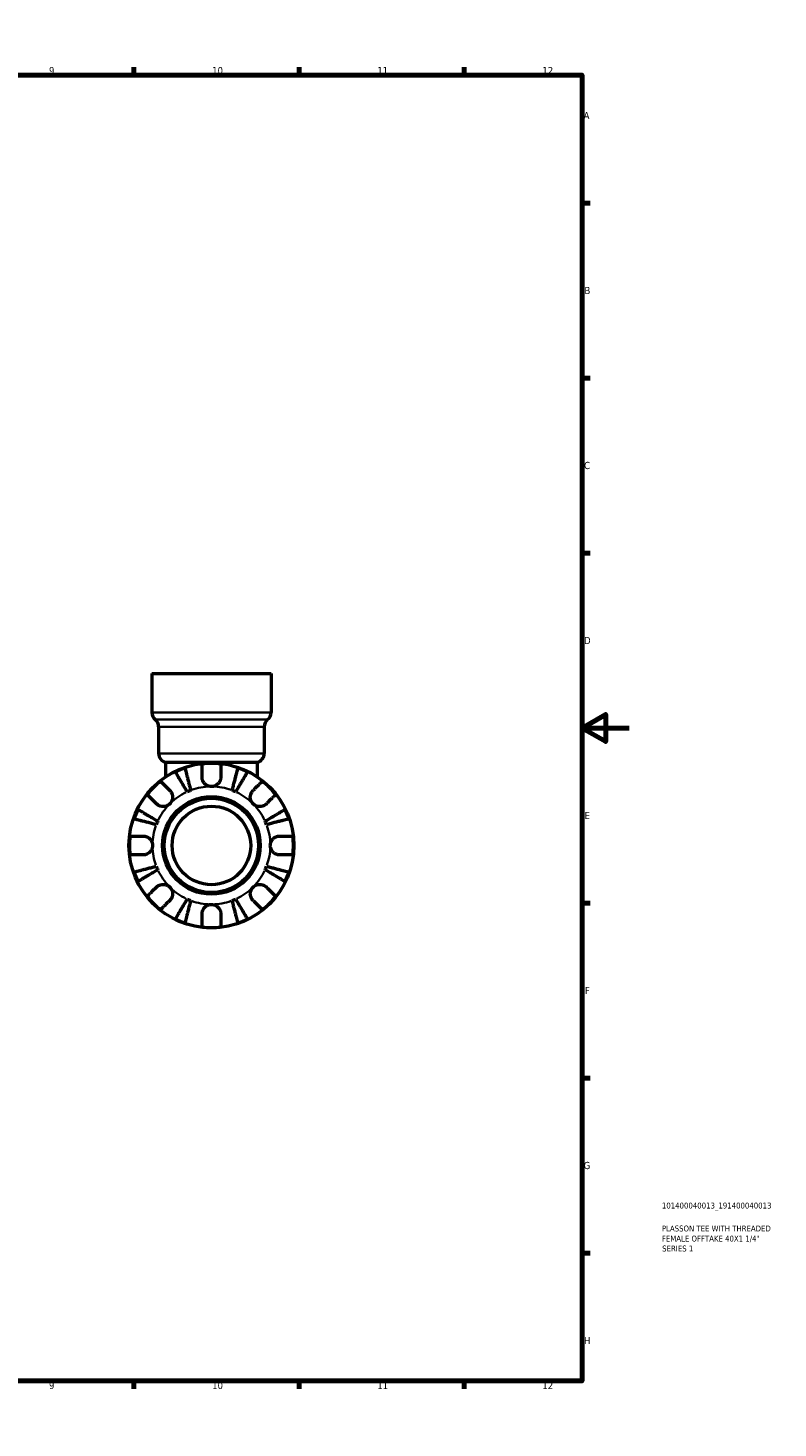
# Model space of a CAD drawing. Header units: millimetres. Extents: x 0 to 904, y -182 to 594.
# Tile 7 of 7: x 586 to 904, y 0 to 594. Entities that reach past the tile are written whole.
import ezdxf

# ---------------------------------------------------------------- set-up
doc = ezdxf.new("R2010")
doc.units = ezdxf.units.MM
for name, color, linetype, lineweight in [('Border (ANSI)', 7, 'Continuous', 70), ('Title (ISO)', 7, 'Continuous', 50), ('Visible (ANSI)', 7, 'Continuous', 50), ('Visible Narrow (ANSI)', 7, 'Continuous', 35)]:
    doc.layers.add(name, color=color, linetype=linetype, lineweight=lineweight)
doc.styles.add('Note Text (ANSI)', font='tahoma.ttf')
doc.styles.add('Note Text (ISO)', font='tahoma.ttf')

# ---------------------------------------------------------------- blocks, each defined once
blk = doc.blocks.new('Borders Default Border')
at = {"layer": 'Border (ANSI)'}
for p, q in [((70.08, 574), (70.08, 577.45)), ((140.17, 574), (140.17, 577.45)), ((210.25, 574), (210.25, 577.45)), ((280.33, 574), (280.33, 577.45)), ((350.42, 574), (350.42, 577.45)), ((490.58, 574), (490.58, 577.45)), ((560.67, 574), (560.67, 577.45)), ((630.75, 574), (630.75, 577.45)), ((700.83, 574), (700.83, 577.45)), ((770.92, 574), (770.92, 577.45)), ((20, 519.75), (16.55, 519.75)), ((821, 519.75), (824.45, 519.75)), ((20, 445.5), (16.55, 445.5)), ((821, 445.5), (824.45, 445.5)), ((20, 371.25), (16.55, 371.25)), ((821, 371.25), (824.45, 371.25)), ((20, 222.75), (16.55, 222.75)), ((821, 222.75), (824.45, 222.75)), ((20, 148.5), (16.55, 148.5)), ((821, 148.5), (824.45, 148.5)), ((20, 74.25), (16.55, 74.25)), ((821, 74.25), (824.45, 74.25)), ((70.08, 20), (70.08, 16.55)), ((140.17, 20), (140.17, 16.55)), ((210.25, 20), (210.25, 16.55)), ((280.33, 20), (280.33, 16.55)), ((350.42, 20), (350.42, 16.55)), ((490.58, 20), (490.58, 16.55)), ((560.67, 20), (560.67, 16.55)), ((630.75, 20), (630.75, 16.55)), ((700.83, 20), (700.83, 16.55)), ((770.92, 20), (770.92, 16.55))]:
    blk.add_line(p, q, dxfattribs=at)
at = {"layer": 'Border (ANSI)', "flags": 128}
for points in [[(420.5, 594), (420.5, 574), (414.73, 584), (426.27, 584), (420.5, 574)], [(20, 20), (20, 574), (821, 574), (821, 20), (20, 20)], [(0, 297), (20, 297), (10, 302.77), (10, 291.23), (20, 297)], [(841, 297), (821, 297), (831, 302.77), (831, 291.23), (821, 297)], [(420.5, 0), (420.5, 20), (414.73, 10), (426.27, 10), (420.5, 20)]]:
    blk.add_lwpolyline(points, dxfattribs=at)
at = {"layer": 'Border (ANSI)', "color": 230, "true_color": 0xff0080, "attachment_point": 7, "style": 'Note Text (ANSI)'}
for s, insert, char_height in [('1', (34.35, 574.4), 3.05), ('2', (104.2, 574.4), 3.05), ('3', (174.26, 574.34), 3.05), ('4', (244.23, 574.4), 3.05), ('5', (314.48, 574.34), 3.05), ('6', (384.49, 574.34), 3.05), ('7', (454.6, 574.4), 3.05), ('8', (524.63, 574.33), 3.05), ('9', (594.7, 574.34), 3.05), ('10', (663.96, 574.34), 3.048), ('11', (734.04, 574.4), 3.048), ('12', (804.13, 574.4), 3.048), ('A', (16.78, 555.35), 3.05), ('A', (821.63, 555.35), 3.05), ('B', (17.15, 481.1), 3.05), ('B', (821.99, 481.1), 3.05), ('C', (16.95, 406.8), 3.05), ('C', (821.8, 406.8), 3.05), ('D', (16.96, 332.6), 3.05), ('D', (821.81, 332.6), 3.05), ('E', (17.21, 258.35), 3.05), ('E', (822.05, 258.35), 3.05), ('F', (17.29, 184.1), 3.05), ('F', (822.14, 184.1), 3.05), ('G', (16.81, 109.79), 3.05), ('G', (821.66, 109.79), 3.05), ('H', (16.97, 35.6), 3.05), ('H', (821.81, 35.6), 3.05), ('1', (34.35, 16.55), 3.05), ('2', (104.2, 16.55), 3.05), ('3', (174.26, 16.49), 3.05), ('4', (244.23, 16.55), 3.05), ('5', (314.48, 16.49), 3.05), ('6', (384.49, 16.49), 3.05), ('7', (454.6, 16.55), 3.05), ('8', (524.63, 16.48), 3.05), ('9', (594.7, 16.49), 3.05), ('10', (663.96, 16.49), 3.048), ('11', (734.04, 16.55), 3.048), ('12', (804.13, 16.55), 3.048)]:
    blk.add_mtext(s, dxfattribs=dict(at, insert=insert, char_height=char_height))
blk = doc.blocks.new('Title Blocks ISO')
at = {"layer": 'Title (ISO)', "color": 232, "true_color": 0xca0064, "style": 'Note Text (ISO)'}
for tag, p in [('PART_NUMBER_001', (33.84, 73.13)), ('DESCRIPTION_001', (33.84, 63.4)), ('DESCRIPTION_002', (33.84, 59.12)), ('DESCRIPTION_003', (33.96, 54.91))]:
    blk.add_attdef(tag, p, '', height=2.5, dxfattribs=at)

msp = doc.modelspace()

# ---------------------------------------------------------------- linework, layer by layer
at = {"layer": 'Visible (ANSI)'}
for p, q in [((638.321, 320.162), (688.959, 320.162)), ((638.321, 320.162), (638.321, 303.622)), ((688.959, 320.162), (688.959, 303.622)), ((641.243, 297.54), (641.243, 286.233)), ((686.038, 297.54), (686.038, 286.233)), ((644.164, 282.462), (683.116, 282.462)), ((644.164, 282.462), (644.164, 276.242)), ((683.116, 282.462), (683.116, 276.242))]:
    msp.add_line(p, q, dxfattribs=at)
for radius in [35, 20.7, 20, 16.667]:
    msp.add_circle((663.64, 247.162), radius, dxfattribs=at)
for centre, radius, start, end in [((642.217, 303.622), 3.895, 180, 231.317813), ((685.064, 303.622), 3.895, 308.682187, 0), ((637.348, 297.54), 3.895, 0, 51.317813), ((689.933, 297.54), 3.895, 128.682187, 180), ((645.138, 286.233), 3.895, 180, 255.522488), ((682.142, 286.233), 3.895, 284.477512, 0), ((663.64, 247.162), 34.798, 108.925871, 116.074129), ((663.64, 247.162), 34.798, 83.399301, 96.600699), ((663.64, 247.162), 34.798, 63.925871, 71.074129), ((663.64, 247.162), 34.798, 128.399301, 141.600699), ((663.64, 247.162), 34.798, 38.399301, 51.600699), ((663.64, 247.162), 25, 110.666222, 114.333778), ((663.64, 247.162), 25, 65.666222, 69.333778), ((663.64, 247.162), 34.798, 153.925871, 161.074129), ((663.64, 247.162), 34.798, 18.925871, 26.074129), ((663.64, 247.162), 25, 155.666222, 159.333778), ((663.64, 247.162), 25, 20.666222, 24.333778), ((663.64, 247.162), 34.798, 173.399301, 186.600699), ((663.64, 247.162), 34.798, 353.399301, 6.600699), ((663.64, 247.162), 25, 200.666222, 204.333778), ((663.64, 247.162), 25, 335.666222, 339.333778), ((663.64, 247.162), 34.798, 198.925871, 206.074129), ((663.64, 247.162), 34.798, 333.925871, 341.074129), ((663.64, 247.162), 34.798, 218.399301, 231.600699), ((663.64, 247.162), 25, 245.666222, 249.333778), ((663.64, 247.162), 25, 290.666222, 294.333778), ((663.64, 247.162), 34.798, 308.399301, 321.600699), ((663.64, 247.162), 34.798, 243.925871, 251.074129), ((663.64, 247.162), 34.798, 288.925871, 296.074129), ((663.64, 247.162), 34.798, 263.399301, 276.600699)]:
    msp.add_arc(centre, radius, start, end, dxfattribs=at)
for points, knots in [([(652.354, 280.079), (652.386, 279.951), (652.436, 279.76), (652.553, 279.308), (652.632, 279.004), (652.819, 278.279), (652.928, 277.858), (653.147, 277.011), (653.277, 276.507), (653.559, 275.419), (653.709, 274.837), (653.996, 273.728), (654.159, 273.098), (654.492, 271.811), (654.661, 271.154), (654.817, 270.553)], [0.1897184, 0.1897184, 0.1897184, 0.1897184, 0.3698032, 0.3698032, 0.5549844, 0.5549844, 0.7401655, 0.7401655, 0.9258164, 0.9258164, 1.1114673, 1.1114673, 1.2978252, 1.2978252, 1.484183, 1.484183, 1.484183, 1.484183]), ([(659.64, 276.162), (659.64, 276.6), (659.64, 277.045), (659.64, 278.031), (659.64, 278.555), (659.64, 279.433), (659.64, 279.868), (659.64, 280.618), (659.64, 280.934), (659.64, 281.4), (659.64, 281.598), (659.64, 281.729)], [4.90264375, 4.90264375, 4.90264375, 4.90264375, 5.04224508, 5.04224508, 5.22854914, 5.22854914, 5.41380406, 5.41380406, 5.59905898, 5.59905898, 5.77859995, 5.77859995, 5.77859995, 5.77859995]), ([(667.64, 281.729), (667.64, 281.598), (667.64, 281.4), (667.64, 280.934), (667.64, 280.618), (667.64, 279.868), (667.64, 279.433), (667.64, 278.555), (667.64, 278.031), (667.64, 277.045), (667.64, 276.6), (667.64, 276.162)], [0.18972425, 0.18972425, 0.18972425, 0.18972425, 0.36926522, 0.36926522, 0.55452014, 0.55452014, 0.73977506, 0.73977506, 0.92607912, 0.92607912, 1.06568045, 1.06568045, 1.06568045, 1.06568045]), ([(672.463, 270.553), (672.619, 271.154), (672.789, 271.811), (673.121, 273.098), (673.284, 273.728), (673.571, 274.837), (673.722, 275.419), (674.003, 276.507), (674.133, 277.011), (674.352, 277.858), (674.461, 278.279), (674.649, 279.004), (674.727, 279.308), (674.844, 279.76), (674.894, 279.951), (674.927, 280.079)], [4.4593823, 4.4593823, 4.4593823, 4.4593823, 4.6457401, 4.6457401, 4.832098, 4.832098, 5.0177489, 5.0177489, 5.2033998, 5.2033998, 5.388581, 5.388581, 5.5737621, 5.5737621, 5.753847, 5.753847, 5.753847, 5.753847]), ([(642.026, 274.433), (642.119, 274.34), (642.258, 274.201), (642.588, 273.871), (642.811, 273.647), (643.342, 273.117), (643.649, 272.809), (644.27, 272.189), (644.64, 271.818), (645.338, 271.121), (645.652, 270.806), (645.962, 270.496)], [0.18972425, 0.18972425, 0.18972425, 0.18972425, 0.36926522, 0.36926522, 0.55452014, 0.55452014, 0.73977506, 0.73977506, 0.92607912, 0.92607912, 1.06568045, 1.06568045, 1.06568045, 1.06568045]), ([(653.339, 269.941), (653.024, 270.476), (652.679, 271.061), (652.005, 272.206), (651.675, 272.766), (651.093, 273.753), (650.788, 274.272), (650.218, 275.239), (649.953, 275.689), (649.509, 276.442), (649.289, 276.816), (648.909, 277.462), (648.749, 277.733), (648.512, 278.135), (648.412, 278.305), (648.345, 278.418)], [4.4593823, 4.4593823, 4.4593823, 4.4593823, 4.6457401, 4.6457401, 4.832098, 4.832098, 5.0177489, 5.0177489, 5.2033998, 5.2033998, 5.388581, 5.388581, 5.5737621, 5.5737621, 5.753847, 5.753847, 5.753847, 5.753847]), ([(663.64, 272.162), (663.264, 272.162), (662.89, 272.215), (662.121, 272.437), (661.733, 272.62), (661.044, 273.091), (660.746, 273.371), (660.276, 273.968), (660.098, 274.271), (659.877, 274.789), (659.809, 274.993), (659.711, 275.386), (659.679, 275.574), (659.647, 275.896), (659.64, 276.029), (659.64, 276.162)], [0, 0, 0, 0, 0.11274969, 0.11274969, 0.24046199, 0.24046199, 0.3630761, 0.3630761, 0.46982648, 0.46982648, 0.53680834, 0.53680834, 0.59738122, 0.59738122, 0.64072731, 0.64072731, 0.64072731, 0.64072731]), ([(667.64, 276.162), (667.64, 275.963), (667.625, 275.762), (667.566, 275.373), (667.524, 275.186), (667.398, 274.771), (667.307, 274.545), (666.995, 273.94), (666.732, 273.585), (666.056, 272.936), (665.638, 272.661), (664.693, 272.267), (664.169, 272.162), (663.64, 272.162)], [-0.64798358, -0.64798358, -0.64798358, -0.64798358, -0.58129223, -0.58129223, -0.51957432, -0.51957432, -0.44316993, -0.44316993, -0.3085364, -0.3085364, -0.15881239, -0.15881239, 0, 0, 0, 0]), ([(678.935, 278.418), (678.868, 278.305), (678.768, 278.135), (678.531, 277.733), (678.372, 277.462), (677.991, 276.816), (677.771, 276.442), (677.327, 275.689), (677.062, 275.239), (676.492, 274.272), (676.187, 273.753), (675.606, 272.766), (675.275, 272.206), (674.601, 271.061), (674.257, 270.476), (673.941, 269.941)], [0.1897184, 0.1897184, 0.1897184, 0.1897184, 0.3698032, 0.3698032, 0.5549844, 0.5549844, 0.7401655, 0.7401655, 0.9258164, 0.9258164, 1.1114673, 1.1114673, 1.2978252, 1.2978252, 1.484183, 1.484183, 1.484183, 1.484183]), ([(681.318, 270.496), (681.628, 270.806), (681.942, 271.121), (682.64, 271.818), (683.01, 272.189), (683.631, 272.809), (683.938, 273.117), (684.469, 273.647), (684.692, 273.871), (685.022, 274.201), (685.162, 274.34), (685.254, 274.433)], [4.90264375, 4.90264375, 4.90264375, 4.90264375, 5.04224508, 5.04224508, 5.22854914, 5.22854914, 5.41380406, 5.41380406, 5.59905898, 5.59905898, 5.77859995, 5.77859995, 5.77859995, 5.77859995]), ([(640.306, 264.839), (639.996, 265.149), (639.681, 265.464), (638.984, 266.161), (638.613, 266.532), (637.993, 267.152), (637.685, 267.46), (637.154, 267.991), (636.931, 268.214), (636.601, 268.544), (636.462, 268.683), (636.369, 268.776)], [4.90264375, 4.90264375, 4.90264375, 4.90264375, 5.04224508, 5.04224508, 5.22854914, 5.22854914, 5.41380406, 5.41380406, 5.59905898, 5.59905898, 5.77859995, 5.77859995, 5.77859995, 5.77859995]), ([(645.962, 270.496), (646.05, 270.408), (646.135, 270.316), (646.378, 270.021), (646.524, 269.807), (646.782, 269.332), (646.89, 269.073), (647.083, 268.418), (647.139, 268.017), (647.126, 267.109), (647.025, 266.612), (646.632, 265.658), (646.336, 265.213), (645.962, 264.839)], [-0.64434498, -0.64434498, -0.64434498, -0.64434498, -0.60308586, -0.60308586, -0.52007987, -0.52007987, -0.43273909, -0.43273909, -0.31000661, -0.31000661, -0.15868997, -0.15868997, 0, 0, 0, 0]), ([(681.318, 264.839), (681.108, 265.049), (680.923, 265.281), (680.596, 265.799), (680.459, 266.085), (680.218, 266.796), (680.147, 267.226), (680.145, 268.068), (680.207, 268.471), (680.41, 269.123), (680.52, 269.377), (680.781, 269.847), (680.931, 270.061), (681.167, 270.34), (681.241, 270.42), (681.318, 270.496)], [0, 0, 0, 0, 0.08884908, 0.08884908, 0.18379648, 0.18379648, 0.31419699, 0.31419699, 0.43784665, 0.43784665, 0.52411276, 0.52411276, 0.60765264, 0.60765264, 0.6434969, 0.6434969, 0.6434969, 0.6434969]), ([(690.911, 268.776), (690.818, 268.683), (690.679, 268.544), (690.349, 268.214), (690.126, 267.991), (689.595, 267.46), (689.288, 267.152), (688.667, 266.532), (688.297, 266.161), (687.599, 265.464), (687.285, 265.149), (686.975, 264.839)], [0.18972425, 0.18972425, 0.18972425, 0.18972425, 0.36926522, 0.36926522, 0.55452014, 0.55452014, 0.73977506, 0.73977506, 0.92607912, 0.92607912, 1.06568045, 1.06568045, 1.06568045, 1.06568045]), ([(632.384, 262.457), (632.497, 262.39), (632.667, 262.29), (633.069, 262.053), (633.34, 261.893), (633.985, 261.513), (634.359, 261.293), (635.113, 260.849), (635.563, 260.584), (636.53, 260.014), (637.048, 259.709), (638.036, 259.127), (638.596, 258.797), (639.741, 258.123), (640.326, 257.778), (640.861, 257.463)], [0.1897184, 0.1897184, 0.1897184, 0.1897184, 0.3698032, 0.3698032, 0.5549844, 0.5549844, 0.7401655, 0.7401655, 0.9258164, 0.9258164, 1.1114673, 1.1114673, 1.2978252, 1.2978252, 1.484183, 1.484183, 1.484183, 1.484183]), ([(645.962, 264.839), (645.753, 264.63), (645.521, 264.445), (645.003, 264.117), (644.717, 263.981), (644.006, 263.74), (643.575, 263.669), (642.734, 263.667), (642.33, 263.729), (641.679, 263.931), (641.424, 264.041), (640.955, 264.303), (640.741, 264.452), (640.462, 264.689), (640.382, 264.763), (640.306, 264.839)], [0, 0, 0, 0, 0.08884908, 0.08884908, 0.18379648, 0.18379648, 0.31419699, 0.31419699, 0.43784665, 0.43784665, 0.52411276, 0.52411276, 0.60765264, 0.60765264, 0.6434969, 0.6434969, 0.6434969, 0.6434969]), ([(686.975, 264.839), (686.887, 264.751), (686.794, 264.667), (686.5, 264.424), (686.285, 264.278), (685.811, 264.02), (685.551, 263.912), (684.896, 263.719), (684.495, 263.662), (683.587, 263.676), (683.09, 263.777), (682.136, 264.17), (681.692, 264.465), (681.318, 264.839)], [-0.64434498, -0.64434498, -0.64434498, -0.64434498, -0.60308586, -0.60308586, -0.52007987, -0.52007987, -0.43273909, -0.43273909, -0.31000661, -0.31000661, -0.15868997, -0.15868997, 0, 0, 0, 0]), ([(686.419, 257.463), (686.954, 257.778), (687.539, 258.123), (688.684, 258.797), (689.244, 259.127), (690.232, 259.709), (690.75, 260.014), (691.718, 260.584), (692.167, 260.849), (692.921, 261.293), (693.295, 261.513), (693.94, 261.893), (694.211, 262.053), (694.613, 262.29), (694.783, 262.39), (694.897, 262.457)], [4.4593823, 4.4593823, 4.4593823, 4.4593823, 4.6457401, 4.6457401, 4.832098, 4.832098, 5.0177489, 5.0177489, 5.2033998, 5.2033998, 5.388581, 5.388581, 5.5737621, 5.5737621, 5.753847, 5.753847, 5.753847, 5.753847]), ([(640.249, 255.985), (639.647, 256.14), (638.991, 256.31), (637.704, 256.643), (637.074, 256.806), (635.965, 257.093), (635.383, 257.243), (634.295, 257.525), (633.79, 257.655), (632.943, 257.874), (632.523, 257.983), (631.798, 258.17), (631.493, 258.249), (631.042, 258.366), (630.85, 258.415), (630.723, 258.448)], [4.4593823, 4.4593823, 4.4593823, 4.4593823, 4.6457401, 4.6457401, 4.832098, 4.832098, 5.0177489, 5.0177489, 5.2033998, 5.2033998, 5.388581, 5.388581, 5.5737621, 5.5737621, 5.753847, 5.753847, 5.753847, 5.753847]), ([(696.557, 258.448), (696.43, 258.415), (696.239, 258.366), (695.787, 258.249), (695.482, 258.17), (694.757, 257.983), (694.337, 257.874), (693.49, 257.655), (692.985, 257.525), (691.898, 257.243), (691.315, 257.093), (690.206, 256.806), (689.576, 256.643), (688.29, 256.31), (687.633, 256.14), (687.031, 255.985)], [0.1897184, 0.1897184, 0.1897184, 0.1897184, 0.3698032, 0.3698032, 0.5549844, 0.5549844, 0.7401655, 0.7401655, 0.9258164, 0.9258164, 1.1114673, 1.1114673, 1.2978252, 1.2978252, 1.484183, 1.484183, 1.484183, 1.484183]), ([(629.073, 251.162), (629.204, 251.162), (629.402, 251.162), (629.868, 251.162), (630.184, 251.162), (630.934, 251.162), (631.369, 251.162), (632.247, 251.162), (632.771, 251.162), (633.757, 251.162), (634.202, 251.162), (634.64, 251.162)], [0.18972425, 0.18972425, 0.18972425, 0.18972425, 0.36926522, 0.36926522, 0.55452014, 0.55452014, 0.73977506, 0.73977506, 0.92607912, 0.92607912, 1.06568045, 1.06568045, 1.06568045, 1.06568045]), ([(634.64, 251.162), (634.787, 251.162), (634.935, 251.154), (635.32, 251.111), (635.557, 251.063), (636.048, 250.915), (636.299, 250.812), (636.897, 250.489), (637.226, 250.241), (637.861, 249.586), (638.139, 249.164), (638.535, 248.213), (638.64, 247.69), (638.64, 247.162)], [-0.64008532, -0.64008532, -0.64008532, -0.64008532, -0.59222185, -0.59222185, -0.51595037, -0.51595037, -0.43235608, -0.43235608, -0.30863031, -0.30863031, -0.15844955, -0.15844955, 0, 0, 0, 0]), ([(688.64, 247.162), (688.64, 247.5), (688.683, 247.836), (688.86, 248.521), (689.002, 248.865), (689.45, 249.63), (689.794, 250.018), (690.47, 250.539), (690.763, 250.709), (691.301, 250.94), (691.539, 251.015), (692.026, 251.122), (692.273, 251.152), (692.559, 251.161), (692.599, 251.162), (692.64, 251.162)], [-2.77804136, -2.77804136, -2.77804136, -2.77804136, -2.67672151, -2.67672151, -2.56558131, -2.56558131, -2.40960112, -2.40960112, -2.30519389, -2.30519389, -2.22617552, -2.22617552, -2.14450488, -2.14450488, -2.1308178, -2.1308178, -2.1308178, -2.1308178]), ([(692.64, 251.162), (693.078, 251.162), (693.523, 251.162), (694.51, 251.162), (695.034, 251.162), (695.911, 251.162), (696.346, 251.162), (697.097, 251.162), (697.412, 251.162), (697.879, 251.162), (698.076, 251.162), (698.207, 251.162)], [4.90264375, 4.90264375, 4.90264375, 4.90264375, 5.04224508, 5.04224508, 5.22854914, 5.22854914, 5.41380406, 5.41380406, 5.59905898, 5.59905898, 5.77859995, 5.77859995, 5.77859995, 5.77859995]), ([(638.64, 247.162), (638.64, 246.824), (638.597, 246.488), (638.42, 245.802), (638.278, 245.459), (637.83, 244.694), (637.486, 244.305), (636.81, 243.784), (636.518, 243.614), (635.979, 243.384), (635.741, 243.309), (635.255, 243.201), (635.007, 243.171), (634.722, 243.162), (634.681, 243.162), (634.64, 243.162)], [-2.77804136, -2.77804136, -2.77804136, -2.77804136, -2.67672151, -2.67672151, -2.56558131, -2.56558131, -2.40960112, -2.40960112, -2.30519389, -2.30519389, -2.22617552, -2.22617552, -2.14450488, -2.14450488, -2.1308178, -2.1308178, -2.1308178, -2.1308178]), ([(692.64, 243.162), (692.494, 243.162), (692.346, 243.17), (691.96, 243.213), (691.723, 243.261), (691.232, 243.408), (690.981, 243.512), (690.383, 243.835), (690.054, 244.082), (689.419, 244.737), (689.141, 245.159), (688.745, 246.11), (688.64, 246.634), (688.64, 247.162)], [-0.64008532, -0.64008532, -0.64008532, -0.64008532, -0.59222185, -0.59222185, -0.51595037, -0.51595037, -0.43235608, -0.43235608, -0.30863031, -0.30863031, -0.15844955, -0.15844955, 0, 0, 0, 0]), ([(634.64, 243.162), (634.202, 243.162), (633.757, 243.162), (632.771, 243.162), (632.247, 243.162), (631.369, 243.162), (630.934, 243.162), (630.184, 243.162), (629.868, 243.162), (629.402, 243.162), (629.204, 243.162), (629.073, 243.162)], [4.90264375, 4.90264375, 4.90264375, 4.90264375, 5.04224508, 5.04224508, 5.22854914, 5.22854914, 5.41380406, 5.41380406, 5.59905898, 5.59905898, 5.77859995, 5.77859995, 5.77859995, 5.77859995]), ([(630.723, 235.875), (630.85, 235.908), (631.042, 235.958), (631.493, 236.074), (631.798, 236.153), (632.523, 236.341), (632.943, 236.449), (633.79, 236.668), (634.295, 236.799), (635.383, 237.08), (635.965, 237.231), (637.074, 237.518), (637.704, 237.681), (638.991, 238.013), (639.647, 238.183), (640.249, 238.339)], [0.1897184, 0.1897184, 0.1897184, 0.1897184, 0.3698032, 0.3698032, 0.5549844, 0.5549844, 0.7401655, 0.7401655, 0.9258164, 0.9258164, 1.1114673, 1.1114673, 1.2978252, 1.2978252, 1.484183, 1.484183, 1.484183, 1.484183]), ([(687.031, 238.339), (687.633, 238.183), (688.29, 238.013), (689.576, 237.681), (690.206, 237.518), (691.315, 237.231), (691.898, 237.08), (692.985, 236.799), (693.49, 236.668), (694.337, 236.449), (694.757, 236.341), (695.482, 236.153), (695.787, 236.074), (696.239, 235.958), (696.43, 235.908), (696.557, 235.875)], [4.4593823, 4.4593823, 4.4593823, 4.4593823, 4.6457401, 4.6457401, 4.832098, 4.832098, 5.0177489, 5.0177489, 5.2033998, 5.2033998, 5.388581, 5.388581, 5.5737621, 5.5737621, 5.753847, 5.753847, 5.753847, 5.753847]), ([(698.207, 243.162), (698.076, 243.162), (697.879, 243.162), (697.412, 243.162), (697.097, 243.162), (696.346, 243.162), (695.911, 243.162), (695.034, 243.162), (694.51, 243.162), (693.523, 243.162), (693.078, 243.162), (692.64, 243.162)], [0.18972425, 0.18972425, 0.18972425, 0.18972425, 0.36926522, 0.36926522, 0.55452014, 0.55452014, 0.73977506, 0.73977506, 0.92607912, 0.92607912, 1.06568045, 1.06568045, 1.06568045, 1.06568045]), ([(640.861, 236.86), (640.326, 236.545), (639.741, 236.201), (638.596, 235.526), (638.036, 235.196), (637.048, 234.615), (636.53, 234.309), (635.563, 233.739), (635.113, 233.475), (634.359, 233.031), (633.985, 232.81), (633.34, 232.43), (633.069, 232.271), (632.667, 232.034), (632.497, 231.934), (632.384, 231.867)], [4.4593823, 4.4593823, 4.4593823, 4.4593823, 4.6457401, 4.6457401, 4.832098, 4.832098, 5.0177489, 5.0177489, 5.2033998, 5.2033998, 5.388581, 5.388581, 5.5737621, 5.5737621, 5.753847, 5.753847, 5.753847, 5.753847]), ([(694.897, 231.867), (694.783, 231.934), (694.613, 232.034), (694.211, 232.271), (693.94, 232.43), (693.295, 232.81), (692.921, 233.031), (692.167, 233.475), (691.718, 233.739), (690.75, 234.309), (690.232, 234.615), (689.244, 235.196), (688.684, 235.526), (687.539, 236.201), (686.954, 236.545), (686.419, 236.86)], [0.1897184, 0.1897184, 0.1897184, 0.1897184, 0.3698032, 0.3698032, 0.5549844, 0.5549844, 0.7401655, 0.7401655, 0.9258164, 0.9258164, 1.1114673, 1.1114673, 1.2978252, 1.2978252, 1.484183, 1.484183, 1.484183, 1.484183]), ([(636.369, 225.547), (636.462, 225.64), (636.601, 225.78), (636.931, 226.11), (637.154, 226.333), (637.685, 226.864), (637.993, 227.171), (638.613, 227.792), (638.984, 228.162), (639.681, 228.86), (639.996, 229.174), (640.306, 229.484)], [0.18972425, 0.18972425, 0.18972425, 0.18972425, 0.36926522, 0.36926522, 0.55452014, 0.55452014, 0.73977506, 0.73977506, 0.92607912, 0.92607912, 1.06568045, 1.06568045, 1.06568045, 1.06568045]), ([(640.306, 229.484), (640.394, 229.572), (640.486, 229.657), (640.78, 229.9), (640.995, 230.046), (641.469, 230.303), (641.729, 230.412), (642.384, 230.605), (642.785, 230.661), (643.693, 230.648), (644.19, 230.547), (645.144, 230.154), (645.588, 229.858), (645.962, 229.484)], [-0.64434498, -0.64434498, -0.64434498, -0.64434498, -0.60308586, -0.60308586, -0.52007987, -0.52007987, -0.43273909, -0.43273909, -0.31000661, -0.31000661, -0.15868997, -0.15868997, 0, 0, 0, 0]), ([(645.962, 229.484), (646.172, 229.275), (646.357, 229.043), (646.685, 228.525), (646.821, 228.238), (647.062, 227.527), (647.133, 227.097), (647.135, 226.255), (647.073, 225.852), (646.87, 225.201), (646.761, 224.946), (646.499, 224.477), (646.35, 224.263), (646.113, 223.984), (646.039, 223.904), (645.962, 223.827)], [0, 0, 0, 0, 0.08884908, 0.08884908, 0.18379648, 0.18379648, 0.31419699, 0.31419699, 0.43784665, 0.43784665, 0.52411276, 0.52411276, 0.60765264, 0.60765264, 0.6434969, 0.6434969, 0.6434969, 0.6434969]), ([(681.318, 223.827), (681.23, 223.915), (681.145, 224.008), (680.902, 224.302), (680.756, 224.517), (680.498, 224.991), (680.39, 225.251), (680.197, 225.906), (680.141, 226.307), (680.154, 227.215), (680.255, 227.712), (680.648, 228.666), (680.944, 229.11), (681.318, 229.484)], [-0.64434498, -0.64434498, -0.64434498, -0.64434498, -0.60308586, -0.60308586, -0.52007987, -0.52007987, -0.43273909, -0.43273909, -0.31000661, -0.31000661, -0.15868997, -0.15868997, 0, 0, 0, 0]), ([(681.318, 229.484), (681.527, 229.694), (681.759, 229.879), (682.277, 230.206), (682.564, 230.343), (683.274, 230.584), (683.705, 230.655), (684.547, 230.657), (684.95, 230.595), (685.601, 230.392), (685.856, 230.282), (686.325, 230.02), (686.539, 229.871), (686.818, 229.634), (686.898, 229.561), (686.975, 229.484)], [0, 0, 0, 0, 0.08884908, 0.08884908, 0.18379648, 0.18379648, 0.31419699, 0.31419699, 0.43784665, 0.43784665, 0.52411276, 0.52411276, 0.60765264, 0.60765264, 0.6434969, 0.6434969, 0.6434969, 0.6434969]), ([(686.975, 229.484), (687.285, 229.174), (687.599, 228.86), (688.297, 228.162), (688.667, 227.792), (689.288, 227.171), (689.595, 226.864), (690.126, 226.333), (690.349, 226.11), (690.679, 225.78), (690.818, 225.64), (690.911, 225.547)], [4.90264375, 4.90264375, 4.90264375, 4.90264375, 5.04224508, 5.04224508, 5.22854914, 5.22854914, 5.41380406, 5.41380406, 5.59905898, 5.59905898, 5.77859995, 5.77859995, 5.77859995, 5.77859995]), ([(645.962, 223.827), (645.652, 223.517), (645.338, 223.203), (644.64, 222.505), (644.27, 222.135), (643.649, 221.514), (643.342, 221.207), (642.811, 220.676), (642.588, 220.453), (642.258, 220.123), (642.119, 219.983), (642.026, 219.891)], [4.90264375, 4.90264375, 4.90264375, 4.90264375, 5.04224508, 5.04224508, 5.22854914, 5.22854914, 5.41380406, 5.41380406, 5.59905898, 5.59905898, 5.77859995, 5.77859995, 5.77859995, 5.77859995]), ([(648.345, 215.905), (648.412, 216.018), (648.512, 216.189), (648.749, 216.591), (648.909, 216.862), (649.289, 217.507), (649.509, 217.881), (649.953, 218.635), (650.218, 219.084), (650.788, 220.052), (651.093, 220.57), (651.675, 221.558), (652.005, 222.118), (652.679, 223.263), (653.024, 223.848), (653.339, 224.383)], [0.1897184, 0.1897184, 0.1897184, 0.1897184, 0.3698032, 0.3698032, 0.5549844, 0.5549844, 0.7401655, 0.7401655, 0.9258164, 0.9258164, 1.1114673, 1.1114673, 1.2978252, 1.2978252, 1.484183, 1.484183, 1.484183, 1.484183]), ([(654.817, 223.77), (654.661, 223.169), (654.492, 222.512), (654.159, 221.226), (653.996, 220.596), (653.709, 219.486), (653.559, 218.904), (653.277, 217.817), (653.147, 217.312), (652.928, 216.465), (652.819, 216.045), (652.632, 215.32), (652.553, 215.015), (652.436, 214.563), (652.386, 214.372), (652.354, 214.245)], [4.4593823, 4.4593823, 4.4593823, 4.4593823, 4.6457401, 4.6457401, 4.832098, 4.832098, 5.0177489, 5.0177489, 5.2033998, 5.2033998, 5.388581, 5.388581, 5.5737621, 5.5737621, 5.753847, 5.753847, 5.753847, 5.753847]), ([(659.64, 218.162), (659.64, 218.308), (659.648, 218.456), (659.691, 218.842), (659.739, 219.079), (659.887, 219.57), (659.99, 219.821), (660.313, 220.419), (660.56, 220.747), (661.216, 221.382), (661.638, 221.661), (662.589, 222.057), (663.112, 222.162), (663.64, 222.162)], [-0.64008532, -0.64008532, -0.64008532, -0.64008532, -0.59222185, -0.59222185, -0.51595037, -0.51595037, -0.43235608, -0.43235608, -0.30863031, -0.30863031, -0.15844955, -0.15844955, 0, 0, 0, 0]), ([(663.64, 222.162), (663.978, 222.162), (664.314, 222.119), (665, 221.942), (665.343, 221.8), (666.108, 221.352), (666.497, 221.008), (667.018, 220.332), (667.188, 220.039), (667.418, 219.5), (667.493, 219.263), (667.601, 218.776), (667.631, 218.529), (667.639, 218.243), (667.64, 218.203), (667.64, 218.162)], [-2.77804136, -2.77804136, -2.77804136, -2.77804136, -2.67672151, -2.67672151, -2.56558131, -2.56558131, -2.40960112, -2.40960112, -2.30519389, -2.30519389, -2.22617552, -2.22617552, -2.14450488, -2.14450488, -2.1308178, -2.1308178, -2.1308178, -2.1308178]), ([(674.927, 214.245), (674.894, 214.372), (674.844, 214.563), (674.727, 215.015), (674.649, 215.32), (674.461, 216.045), (674.352, 216.465), (674.133, 217.312), (674.003, 217.817), (673.722, 218.904), (673.571, 219.486), (673.284, 220.596), (673.121, 221.226), (672.789, 222.512), (672.619, 223.169), (672.463, 223.77)], [0.1897184, 0.1897184, 0.1897184, 0.1897184, 0.3698032, 0.3698032, 0.5549844, 0.5549844, 0.7401655, 0.7401655, 0.9258164, 0.9258164, 1.1114673, 1.1114673, 1.2978252, 1.2978252, 1.484183, 1.484183, 1.484183, 1.484183]), ([(673.941, 224.383), (674.257, 223.848), (674.601, 223.263), (675.275, 222.118), (675.606, 221.558), (676.187, 220.57), (676.492, 220.052), (677.062, 219.084), (677.327, 218.635), (677.771, 217.881), (677.991, 217.507), (678.372, 216.862), (678.531, 216.591), (678.768, 216.189), (678.868, 216.018), (678.935, 215.905)], [4.4593823, 4.4593823, 4.4593823, 4.4593823, 4.6457401, 4.6457401, 4.832098, 4.832098, 5.0177489, 5.0177489, 5.2033998, 5.2033998, 5.388581, 5.388581, 5.5737621, 5.5737621, 5.753847, 5.753847, 5.753847, 5.753847]), ([(685.254, 219.891), (685.162, 219.983), (685.022, 220.123), (684.692, 220.453), (684.469, 220.676), (683.938, 221.207), (683.631, 221.514), (683.01, 222.135), (682.64, 222.505), (681.942, 223.203), (681.628, 223.517), (681.318, 223.827)], [0.18972425, 0.18972425, 0.18972425, 0.18972425, 0.36926522, 0.36926522, 0.55452014, 0.55452014, 0.73977506, 0.73977506, 0.92607912, 0.92607912, 1.06568045, 1.06568045, 1.06568045, 1.06568045]), ([(659.64, 212.594), (659.64, 212.726), (659.64, 212.923), (659.64, 213.39), (659.64, 213.705), (659.64, 214.456), (659.64, 214.891), (659.64, 215.768), (659.64, 216.292), (659.64, 217.279), (659.64, 217.723), (659.64, 218.162)], [0.18972425, 0.18972425, 0.18972425, 0.18972425, 0.36926522, 0.36926522, 0.55452014, 0.55452014, 0.73977506, 0.73977506, 0.92607912, 0.92607912, 1.06568045, 1.06568045, 1.06568045, 1.06568045]), ([(667.64, 218.162), (667.64, 217.723), (667.64, 217.279), (667.64, 216.292), (667.64, 215.768), (667.64, 214.891), (667.64, 214.456), (667.64, 213.705), (667.64, 213.39), (667.64, 212.923), (667.64, 212.726), (667.64, 212.594)], [4.90264375, 4.90264375, 4.90264375, 4.90264375, 5.04224508, 5.04224508, 5.22854914, 5.22854914, 5.41380406, 5.41380406, 5.59905898, 5.59905898, 5.77859995, 5.77859995, 5.77859995, 5.77859995])]:
    msp.add_open_spline(points, degree=3, knots=knots, dxfattribs=at)
at = {"layer": 'Visible Narrow (ANSI)'}
for p, q in [((638.633, 303.622), (688.647, 303.622)), ((687.204, 300.581), (640.076, 300.581)), ((685.762, 297.54), (641.518, 297.54)), ((641.518, 286.233), (685.762, 286.233))]:
    msp.add_line(p, q, dxfattribs=at)
for start, end in [(115.367089, 133.966689), (91.033311, 109.632911), (70.367089, 88.966689), (46.033311, 64.632911), (136.033311, 154.632911), (25.367089, 43.966689), (160.367089, 178.966689), (1.033311, 19.632911), (181.033311, 199.632911), (340.367089, 358.966689), (205.367089, 223.966689), (316.033311, 334.632911), (226.033311, 244.632911), (295.367089, 313.966689), (250.367089, 268.966689), (271.033311, 289.632911)]:
    msp.add_arc((663.64, 247.162), 25, start, end, dxfattribs=at)

# ---------------------------------------------------------------- block references
msp.add_blockref('Borders Default Border', (0, 0))
msp.add_blockref('Title Blocks ISO', (821, 20)).add_auto_attribs({'PART_NUMBER_001': '101400040013_191400040013', 'DESCRIPTION_001': 'PLASSON TEE WITH THREADED', 'DESCRIPTION_002': 'FEMALE OFFTAKE 40X1 1/4"', 'DESCRIPTION_003': 'SERIES 1'})

doc.saveas('drawing.dxf')
